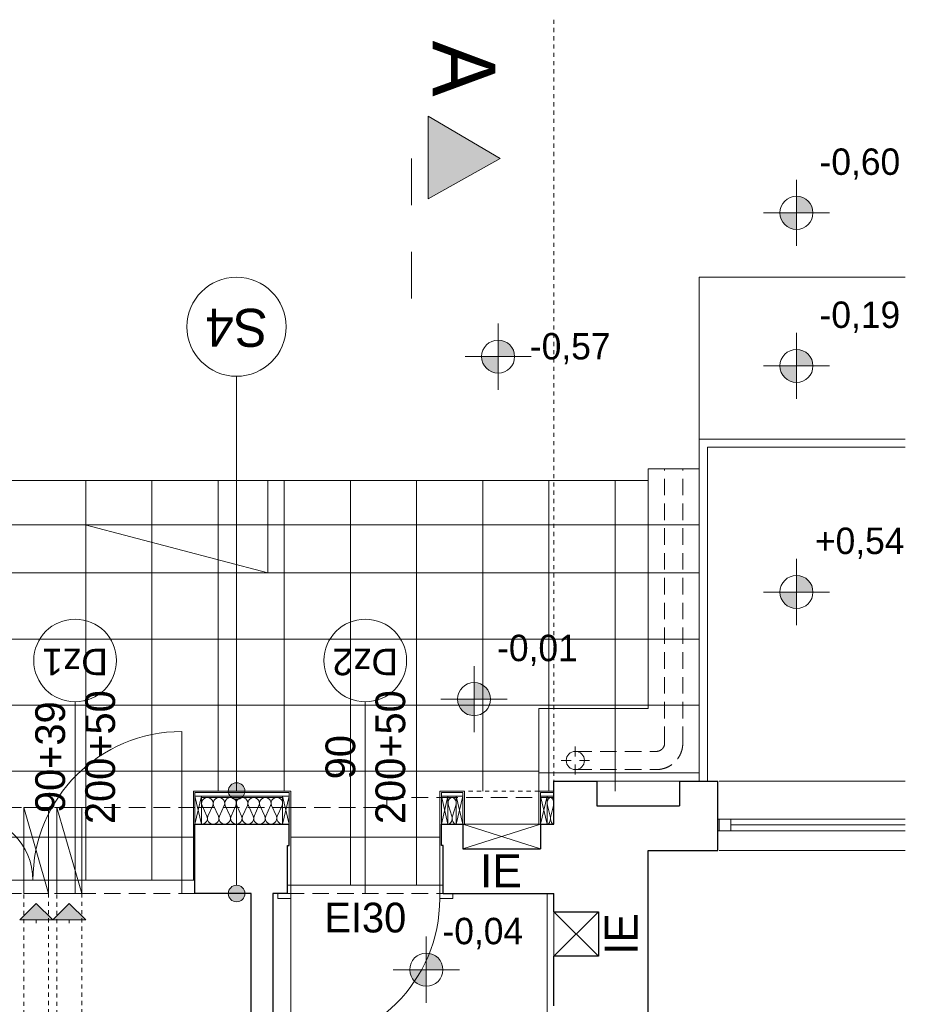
# Model space of a CAD drawing. Extents: x -438200 to -357500, y 15000 to 163871.
# Tile 95 of 148: x -369022 to -363666, y 36002 to 41960. Entities that reach past the tile are written whole.
import ezdxf

# ---------------------------------------------------------------- set-up
doc = ezdxf.new("R2010")
doc.units = 0
doc.header["$MEASUREMENT"] = 0
for name, pattern in [('Dashed', [564.444447, 282.222223, -282.222223]), ('Hidden Line', [50, 25, -25]), ('Krawędzie ukryte', [150, 100, -50])]:
    doc.linetypes.add(name, pattern=pattern)
for name, color, linetype in [('#podkład', 252, 'Continuous'), ('Arch ocieplenie', 252, 'Continuous'), ('Arch opisy', 252, 'Continuous'), ('INWENT RZĘDNE', 252, 'Continuous'), ('Istniejące kominy', 252, 'Continuous')]:
    doc.layers.add(name, color=color, linetype=linetype)
for name, color, linetype, lineweight in [('Arch drzwi_Nr_Pióra__10', 252, 'Continuous', 18), ('Arch ocieplenie_Nr_Pióra__44', 252, 'Continuous', 13), ('Arch opisy okien_Nr_Pióra__9', 252, 'Continuous', 13), ('Arch opisy_Nr_Pióra__1', 252, 'Continuous', 25), ('Arch opisy_Nr_Pióra__21', 252, 'Continuous', 9), ('Arch opisy_Nr_Pióra__9', 252, 'Continuous', 13), ('Arch wykończenie_Nr_Pióra__81', 252, 'Continuous', 9), ('Arch wykończenie_Nr_Pióra__9', 252, 'Continuous', 13), ('Arch wymiary_Nr_Pióra__21', 252, 'Continuous', 9), ('INSTALACJA IE_Nr_Pióra__88', 252, 'Continuous', 20), ('INWENT DACH_Nr_Pióra__21', 252, 'Continuous', 9), ('INWENT OPISY_Nr_Pióra__21', 252, 'Continuous', 9), ('INWENT OPISY_Nr_Pióra__41', 252, 'Continuous', 15), ('INWENT OPISY_Nr_Pióra__88', 252, 'Continuous', 20), ('INWENT OPISY_Nr_Pióra__9', 252, 'Continuous', 13), ('INWENT RZĘDNE_Nr_Pióra__21', 252, 'Continuous', 9), ('INWENT. OKNA_Nr_Pióra__5', 252, 'Continuous', 13), ('INWENT.ŚCIANY_Nr_Pióra__1', 252, 'Continuous', 25), ('INWENT.ŚCIANY_Nr_Pióra__2', 252, 'Continuous', 13), ('INWENT.ŚCIANY_Nr_Pióra__21', 252, 'Continuous', 9), ('Istniejące kominy_Nr_Pióra__21', 252, 'Continuous', 9), ('Istniejące schody_Nr_Pióra__21', 252, 'Continuous', 9), ('Istniejące schody_Nr_Pióra__5', 252, 'Continuous', 13)]:
    doc.layers.add(name, color=color, linetype=linetype, lineweight=lineweight)
doc.styles.add('GENERATED_STYLE_10', font='arial.ttf')
doc.styles.add('GENERATED_STYLE_2', font='txt')
doc.styles.add('GENERATED_STYLE_5', font='txt')
doc.styles.add('GENERATED_STYLE_6', font='txt')

# ---------------------------------------------------------------- blocks, each defined once
blk = doc.blocks.new('Izolacja cieplna 14_31', base_point=(-417394.9, 37092.6))
at = {"layer": 'Arch ocieplenie_Nr_Pióra__44', "linetype": 'Continuous'}
for p, q in [((-417392, 37204.9), (-417362.9, 37140.3)), ((-417357, 37140.3), (-417327.9, 37204.9)), ((-417322, 37204.9), (-417292.9, 37140.3)), ((-417287, 37140.3), (-417257.9, 37204.9)), ((-417252, 37204.9), (-417222.9, 37140.3)), ((-417217, 37140.3), (-417187.9, 37204.9)), ((-417182, 37204.9), (-417152.9, 37140.3)), ((-417147, 37140.3), (-417117.9, 37204.9)), ((-417112, 37204.9), (-417082.9, 37140.3)), ((-417077, 37140.3), (-417047.9, 37204.9)), ((-417042, 37204.9), (-417012.9, 37140.3)), ((-417007, 37140.3), (-416977.9, 37204.9)), ((-416972, 37204.9), (-416942.9, 37140.3)), ((-416937, 37140.3), (-416907.9, 37204.9))]:
    blk.add_line(p, q, dxfattribs=at)
for centre, start_param, end_param in [((-417359.9, 37218.6), 5.870392, 9.837571), ((-417289.9, 37218.6), 5.870392, 9.837571), ((-417219.9, 37218.6), 5.870392, 9.837571), ((-417149.9, 37218.6), 5.870392, 9.837571), ((-417079.9, 37218.6), 5.870392, 9.837571), ((-417009.9, 37218.6), 5.870392, 9.837571), ((-416939.9, 37218.6), 5.870392, 9.837571), ((-417394.9, 37126.6), 4.712389, 6.695979), ((-417324.9, 37126.6), 2.7288, 6.695979), ((-417254.9, 37126.6), 2.7288, 6.695979), ((-417184.9, 37126.6), 2.7288, 6.695979), ((-417114.9, 37126.6), 2.7288, 6.695979), ((-417044.9, 37126.6), 2.7288, 6.695979), ((-416974.9, 37126.6), 2.7288, 6.695979), ((-416904.9, 37126.6), 2.7288, 4.712389)]:
    blk.add_ellipse(centre, major_axis=(35, 0), ratio=0.97225, start_param=start_param, end_param=end_param, dxfattribs=at)
blk = doc.blocks.new('Izolacja cieplna 14_32', base_point=(-415904.9, 37092.6))
at = {"layer": 'Arch ocieplenie_Nr_Pióra__44', "linetype": 'Continuous'}
for p, q in [((-415902.8, 37204.9), (-415882, 37140.3)), ((-415877.8, 37140.3), (-415857, 37204.9))]:
    blk.add_line(p, q, dxfattribs=at)
for centre, start_param, end_param in [((-415879.9, 37218.6), 4.299595, 8.266775), ((-415904.9, 37126.6), 3.141593, 5.125182), ((-415854.9, 37126.6), 1.158004, 3.141593)]:
    blk.add_ellipse(centre, major_axis=(0, 34), ratio=0.734674, start_param=start_param, end_param=end_param, dxfattribs=at)
blk = doc.blocks.new('Izolacja cieplna 14_33', base_point=(-415304.9, 37092.6))
at = {"layer": 'Arch ocieplenie_Nr_Pióra__44', "linetype": 'Continuous'}
for p, q in [((-415303.3, 37204.9), (-415286.6, 37140.3)), ((-415283.3, 37140.3), (-415266.6, 37204.9))]:
    blk.add_line(p, q, dxfattribs=at)
for centre, start_param, end_param in [((-415284.9, 37218.6), 4.299595, 8.266775), ((-415304.9, 37126.6), 3.141593, 5.125182), ((-415264.9, 37126.6), 1.158004, 3.141593)]:
    blk.add_ellipse(centre, major_axis=(0, 34), ratio=0.587743, start_param=start_param, end_param=end_param, dxfattribs=at)
blk = doc.blocks.new('Linia_5', base_point=(-418394.9, 36612.6))
at = {"layer": 'Istniejące kominy_Nr_Pióra__21', "linetype": 'Continuous'}
blk.add_hatch(color=256, dxfattribs=at).paths.add_polyline_path([(-418394.9, 36612.6), (-418294.9, 36512.6), (-418494.9, 36512.6)], flags=0)
for p, q in [((-418394.9, 36612.6), (-418494.9, 36512.6)), ((-418394.9, 36612.6), (-418294.9, 36512.6)), ((-418294.9, 36512.6), (-418494.9, 36512.6)), ((-418394.9, 36512.6), (-418394.9, 36492.6))]:
    blk.add_line(p, q, dxfattribs=at)
blk = doc.blocks.new('Linia_7', base_point=(-418194.9, 36612.6))
at = {"layer": 'Istniejące kominy_Nr_Pióra__21', "linetype": 'Continuous'}
blk.add_hatch(color=256, dxfattribs=at).paths.add_polyline_path([(-418194.9, 36612.6), (-418094.9, 36512.6), (-418294.9, 36512.6)], flags=0)
for p, q in [((-418194.9, 36612.6), (-418294.9, 36512.6)), ((-418194.9, 36612.6), (-418094.9, 36512.6)), ((-418094.9, 36512.6), (-418294.9, 36512.6)), ((-418194.9, 36512.6), (-418194.9, 36492.6))]:
    blk.add_line(p, q, dxfattribs=at)
blk = doc.blocks.new('Koty wysokościowe_1', base_point=(-416035.9, 36211.7))
at = {"layer": 'INWENT RZĘDNE_Nr_Pióra__21', "linetype": 'Continuous'}
for points in [[(-416035.9, 36211.7), (-415935.9, 36211.7), (-415943.5, 36249.9), (-415965.2, 36282.4), (-415997.7, 36304.1), (-416035.9, 36311.7)], [(-416035.9, 36211.7), (-416135.9, 36211.7), (-416128.3, 36173.4), (-416106.6, 36141), (-416074.2, 36119.3), (-416035.9, 36111.7)]]:
    blk.add_hatch(color=256, dxfattribs=at).paths.add_polyline_path(points, flags=0)
for p, q in [((-416035.9, 36011.7), (-416035.9, 36411.7)), ((-416235.9, 36211.7), (-415835.9, 36211.7))]:
    blk.add_line(p, q, dxfattribs=at)
blk.add_circle((-416035.9, 36211.7), 100, dxfattribs=at)
at = {"layer": 'INWENT RZĘDNE_Nr_Pióra__21', "insert": (-415938.3, 36335.8), "char_height": 160, "attachment_point": 7, "style": 'GENERATED_STYLE_2'}
blk.add_mtext('{-0,04}', dxfattribs=at)
blk = doc.blocks.new('Koty wysokościowe_3', base_point=(-415747.3, 37848.8))
at = {"layer": 'INWENT RZĘDNE_Nr_Pióra__21', "linetype": 'Continuous'}
for points in [[(-415747.3, 37848.8), (-415647.3, 37848.8), (-415654.9, 37887.1), (-415676.6, 37919.5), (-415709, 37941.2), (-415747.3, 37948.8)], [(-415747.3, 37848.8), (-415847.3, 37848.8), (-415839.7, 37810.6), (-415818, 37778.1), (-415785.6, 37756.4), (-415747.3, 37748.8)]]:
    blk.add_hatch(color=256, dxfattribs=at).paths.add_polyline_path(points, flags=0)
for p, q in [((-415747.3, 37648.8), (-415747.3, 38048.8)), ((-415947.3, 37848.8), (-415547.3, 37848.8))]:
    blk.add_line(p, q, dxfattribs=at)
blk.add_circle((-415747.3, 37848.8), 100, dxfattribs=at)
at = {"layer": 'INWENT RZĘDNE_Nr_Pióra__21', "insert": (-415607.7, 38048.8), "char_height": 160, "attachment_point": 7, "style": 'GENERATED_STYLE_2'}
blk.add_mtext('{-0,01}', dxfattribs=at)
blk = doc.blocks.new('Koty wysokościowe_4', base_point=(-415601.7, 39921.5))
at = {"layer": 'INWENT RZĘDNE_Nr_Pióra__21', "linetype": 'Continuous'}
for points in [[(-415601.7, 39921.5), (-415501.7, 39921.5), (-415509.4, 39959.8), (-415531, 39992.3), (-415563.5, 40013.9), (-415601.7, 40021.5)], [(-415601.7, 39921.5), (-415701.7, 39921.5), (-415694.1, 39883.3), (-415672.5, 39850.8), (-415640, 39829.2), (-415601.7, 39821.5)]]:
    blk.add_hatch(color=256, dxfattribs=at).paths.add_polyline_path(points, flags=0)
for p, q in [((-415601.7, 39721.5), (-415601.7, 40121.5)), ((-415801.7, 39921.5), (-415401.7, 39921.5))]:
    blk.add_line(p, q, dxfattribs=at)
blk.add_circle((-415601.7, 39921.5), 100, dxfattribs=at)
at = {"layer": 'INWENT RZĘDNE_Nr_Pióra__21', "insert": (-415409.6, 39874.6), "char_height": 160, "attachment_point": 7, "style": 'GENERATED_STYLE_2'}
blk.add_mtext('{-0,57}', dxfattribs=at)
blk = doc.blocks.new('Koty wysokościowe_11', base_point=(-413797.6, 38497))
at = {"layer": 'INWENT RZĘDNE_Nr_Pióra__21', "linetype": 'Continuous'}
for points in [[(-413797.6, 38497), (-413697.6, 38497), (-413705.2, 38535.2), (-413726.9, 38567.7), (-413759.3, 38589.4), (-413797.6, 38597)], [(-413797.6, 38497), (-413897.6, 38497), (-413890, 38458.7), (-413868.3, 38426.3), (-413835.8, 38404.6), (-413797.6, 38397)]]:
    blk.add_hatch(color=256, dxfattribs=at).paths.add_polyline_path(points, flags=0)
for p, q in [((-413797.6, 38297), (-413797.6, 38697)), ((-413997.6, 38497), (-413597.6, 38497))]:
    blk.add_line(p, q, dxfattribs=at)
blk.add_circle((-413797.6, 38497), 100, dxfattribs=at)
at = {"layer": 'INWENT RZĘDNE_Nr_Pióra__21', "insert": (-413685.8, 38697), "char_height": 160, "attachment_point": 7, "style": 'GENERATED_STYLE_2'}
blk.add_mtext('{+0,54}', dxfattribs=at)
blk = doc.blocks.new('Koty wysokościowe_12', base_point=(-413797.6, 39865.3))
at = {"layer": 'INWENT RZĘDNE_Nr_Pióra__21', "linetype": 'Continuous'}
for points in [[(-413797.6, 39865.3), (-413697.6, 39865.3), (-413705.2, 39903.5), (-413726.9, 39936), (-413759.3, 39957.6), (-413797.6, 39965.3)], [(-413797.6, 39865.3), (-413897.6, 39865.3), (-413890, 39827), (-413868.3, 39794.5), (-413835.8, 39772.9), (-413797.6, 39765.3)]]:
    blk.add_hatch(color=256, dxfattribs=at).paths.add_polyline_path(points, flags=0)
for p, q in [((-413797.6, 39665.3), (-413797.6, 40065.3)), ((-413997.6, 39865.3), (-413597.6, 39865.3))]:
    blk.add_line(p, q, dxfattribs=at)
blk.add_circle((-413797.6, 39865.3), 100, dxfattribs=at)
at = {"layer": 'INWENT RZĘDNE_Nr_Pióra__21', "insert": (-413657.9, 40065.3), "char_height": 160, "attachment_point": 7, "style": 'GENERATED_STYLE_2'}
blk.add_mtext('{-0,19}', dxfattribs=at)
blk = doc.blocks.new('Koty wysokościowe_13', base_point=(-413797.6, 40791.5))
at = {"layer": 'INWENT RZĘDNE_Nr_Pióra__21', "linetype": 'Continuous'}
for points in [[(-413797.6, 40791.5), (-413697.6, 40791.5), (-413705.2, 40829.8), (-413726.9, 40862.2), (-413759.3, 40883.9), (-413797.6, 40891.5)], [(-413797.6, 40791.5), (-413897.6, 40791.5), (-413890, 40753.2), (-413868.3, 40720.8), (-413835.8, 40699.1), (-413797.6, 40691.5)]]:
    blk.add_hatch(color=256, dxfattribs=at).paths.add_polyline_path(points, flags=0)
for p, q in [((-413797.6, 40591.5), (-413797.6, 40991.5)), ((-413997.6, 40791.5), (-413597.6, 40791.5))]:
    blk.add_line(p, q, dxfattribs=at)
blk.add_circle((-413797.6, 40791.5), 100, dxfattribs=at)
at = {"layer": 'INWENT RZĘDNE_Nr_Pióra__21', "insert": (-413657.9, 40991.5), "char_height": 160, "attachment_point": 7, "style": 'GENERATED_STYLE_2'}
blk.add_mtext('{-0,60}', dxfattribs=at)
blk = doc.blocks.new('Linia_58', base_point=(-417183.4, 36672.6))
at = {"layer": 'Arch opisy_Nr_Pióra__21', "linetype": 'Continuous'}
for points in [[(-417133.4, 37292.6), (-417137.2, 37311.7), (-417148, 37328), (-417164.2, 37338.8), (-417183.4, 37342.6), (-417202.5, 37338.8), (-417218.7, 37328), (-417229.6, 37311.7), (-417233.4, 37292.6), (-417229.6, 37273.5), (-417218.7, 37257.3), (-417202.5, 37246.4), (-417183.4, 37242.6), (-417164.2, 37246.4), (-417148, 37257.3), (-417137.2, 37273.5)], [(-417133.4, 36672.6), (-417137.2, 36691.7), (-417148, 36708), (-417164.2, 36718.8), (-417183.4, 36722.6), (-417202.5, 36718.8), (-417218.7, 36708), (-417229.6, 36691.7), (-417233.4, 36672.6), (-417229.6, 36653.5), (-417218.7, 36637.3), (-417202.5, 36626.4), (-417183.4, 36622.6), (-417164.2, 36626.4), (-417148, 36637.3), (-417137.2, 36653.5)]]:
    blk.add_hatch(color=256, dxfattribs=at).paths.add_polyline_path(points, flags=0)
blk.add_line((-417183.4, 36722.6), (-417183.4, 37242.6), dxfattribs=at)
for centre in [(-417183.4, 37292.6), (-417183.4, 36672.6)]:
    blk.add_circle(centre, 50, dxfattribs=at)
blk = doc.blocks.new('Linia_59', base_point=(-417183.4, 37292.6))
at = {"layer": 'Arch opisy_Nr_Pióra__21', "linetype": 'Continuous'}
blk.add_line((-417183.4, 37292.6), (-417183.4, 39802.4), dxfattribs=at)
blk.add_circle((-417183.4, 40102.4), 300, dxfattribs=at)
blk = doc.blocks.new('parter')
at = {"layer": 'INWENT OPISY_Nr_Pióra__21', "linetype": 'Continuous'}
blk.add_hatch(color=252, dxfattribs=at).paths.add_polyline_path([(-415588.7, 41120.1), (-416024.9, 40875.8), (-416024.9, 41375.8)], flags=0)
at = {"layer": 'Arch drzwi_Nr_Pióra__10', "color": 252, "linetype": 'Continuous'}
for p, q in [((-417514.9, 36752.6), (-417514.9, 37652.6)), ((-417434.9, 36752.6), (-417514.9, 36752.6)), ((-417514.9, 36752.6), (-417514.9, 36672.6)), ((-416854.9, 36722.6), (-416874.9, 36722.6)), ((-416854.9, 36642.6), (-416854.9, 36722.6)), ((-415954.9, 36722.6), (-415954.9, 36642.6)), ((-415934.9, 36722.6), (-415954.9, 36722.6)), ((-417434.9, 36672.6), (-417514.9, 36672.6)), ((-416934.9, 36642.6), (-416934.9, 36672.6)), ((-415874.9, 36672.6), (-415874.9, 36642.6)), ((-416934.9, 36642.6), (-416854.9, 36642.6)), ((-416854.9, 36642.6), (-416854.9, 35742.6)), ((-415954.9, 36642.6), (-415874.9, 36642.6))]:
    blk.add_line(p, q, dxfattribs=at)
for centre, radius, start, end in [((-417514.9, 36752.6), 900, 90, 180), ((-418804.9, 36752.6), 390, 0, 90), ((-416854.9, 36642.6), 900, 270, 0)]:
    blk.add_arc(centre, radius, start, end, dxfattribs=at)
at = {"layer": 'Arch opisy_Nr_Pióra__9', "color": 252, "linetype": 'Continuous'}
for p, q in [((-418159.9, 37832.6), (-418159.9, 36672.6)), ((-416404.9, 37832.6), (-416404.9, 36672.6))]:
    blk.add_line(p, q, dxfattribs=at)
for centre in [(-418159.9, 38082.6), (-416404.9, 38082.6)]:
    blk.add_circle(centre, 250, dxfattribs=at)
at = {"layer": 'Arch wykończenie_Nr_Pióra__81', "color": 252, "linetype": 'Continuous'}
for p, q in [((-418094.9, 39172.6), (-418094.9, 36752.6)), ((-417694.9, 39172.6), (-417694.9, 36752.6)), ((-417294.9, 39172.6), (-417294.9, 37292.6)), ((-416894.9, 39172.6), (-416894.9, 37292.6)), ((-416494.9, 39172.6), (-416494.9, 36722.6)), ((-416094.9, 39172.6), (-416094.9, 36722.6)), ((-415694.9, 39172.6), (-415694.9, 37292.6)), ((-415294.9, 39172.6), (-415294.9, 37292.6)), ((-414894.9, 39172.6), (-414894.9, 37292.6)), ((-414384.9, 38902.6), (-414694.9, 38902.6)), ((-414384.9, 38212.6), (-419874.9, 38212.6)), ((-414384.9, 37812.6), (-419874.9, 37812.6)), ((-415354.9, 37412.6), (-419874.9, 37412.6)), ((-417444.9, 37012.6), (-418874.9, 37012.6)), ((-415954.9, 37012.6), (-416854.9, 37012.6)), ((-418804.9, 36752.6), (-417514.9, 36752.6)), ((-416854.9, 36722.6), (-415954.9, 36722.6))]:
    blk.add_line(p, q, dxfattribs=at)
at = {"layer": 'Arch wykończenie_Nr_Pióra__9', "color": 252, "linetype": 'Continuous'}
for p, q in [((-417444.9, 37292.6), (-417444.9, 36752.6)), ((-416854.9, 37292.6), (-417444.9, 37292.6)), ((-416864.9, 37284.6), (-417434.9, 37284.6)), ((-417434.9, 37284.6), (-417434.9, 37092.6)), ((-416864.9, 37262.6), (-417434.9, 37262.6)), ((-417434.9, 37092.6), (-417434.9, 37262.6)), ((-417434.9, 37262.6), (-417394.9, 37262.6)), ((-417434.9, 37092.6), (-417394.9, 37262.6)), ((-417394.9, 37092.6), (-417434.9, 37262.6)), ((-417394.9, 37262.6), (-417394.9, 37092.6)), ((-416904.9, 37252.6), (-417394.9, 37252.6)), ((-416904.9, 37092.6), (-416904.9, 37262.6)), ((-416904.9, 37262.6), (-416864.9, 37262.6)), ((-416904.9, 37092.6), (-416864.9, 37262.6)), ((-416864.9, 37092.6), (-416904.9, 37262.6)), ((-416864.9, 37284.6), (-416864.9, 37092.6)), ((-416864.9, 37262.6), (-416864.9, 37092.6)), ((-416854.9, 37292.6), (-416854.9, 36722.6)), ((-415954.9, 37292.6), (-415954.9, 36722.6)), ((-415804.9, 37292.6), (-415954.9, 37292.6)), ((-415944.9, 37284.6), (-415944.9, 37092.6)), ((-415814.9, 37284.6), (-415944.9, 37284.6)), ((-415814.9, 37262.6), (-415944.9, 37262.6)), ((-415944.9, 37092.6), (-415944.9, 37262.6)), ((-415944.9, 37262.6), (-415904.9, 37262.6)), ((-415944.9, 37092.6), (-415904.9, 37262.6)), ((-415904.9, 37092.6), (-415944.9, 37262.6)), ((-415904.9, 37262.6), (-415904.9, 37092.6)), ((-415854.9, 37252.6), (-415904.9, 37252.6)), ((-415854.9, 37092.6), (-415854.9, 37262.6)), ((-415854.9, 37262.6), (-415814.9, 37262.6)), ((-415854.9, 37092.6), (-415814.9, 37262.6)), ((-415814.9, 37092.6), (-415854.9, 37262.6)), ((-415814.9, 37262.6), (-415814.9, 37284.6)), ((-415814.9, 37262.6), (-415814.9, 37092.6)), ((-415804.9, 37092.6), (-415804.9, 37292.6)), ((-415264.9, 37292.6), (-415354.9, 37292.6)), ((-415354.9, 37292.6), (-415354.9, 37092.6)), ((-415264.9, 37284.6), (-415344.9, 37284.6)), ((-415344.9, 37284.6), (-415344.9, 37262.6)), ((-415264.9, 37262.6), (-415344.9, 37262.6)), ((-415344.9, 37092.6), (-415344.9, 37262.6)), ((-415344.9, 37262.6), (-415304.9, 37262.6)), ((-415344.9, 37092.6), (-415304.9, 37262.6)), ((-415304.9, 37092.6), (-415344.9, 37262.6)), ((-415304.9, 37262.6), (-415304.9, 37092.6)), ((-415264.9, 37252.6), (-415304.9, 37252.6)), ((-417394.9, 37092.6), (-417434.9, 37092.6)), ((-416864.9, 37092.6), (-416904.9, 37092.6)), ((-415904.9, 37092.6), (-415944.9, 37092.6)), ((-415814.9, 37092.6), (-415854.9, 37092.6)), ((-415304.9, 37092.6), (-415344.9, 37092.6))]:
    blk.add_line(p, q, dxfattribs=at)
at = {"layer": 'Arch wykończenie_Nr_Pióra__9', "color": 252, "linetype": 'Hidden Line'}
blk.add_line((-415354.9, 37292.6), (-415804.9, 37292.6), dxfattribs=at)
at = {"layer": 'Arch wymiary_Nr_Pióra__21', "color": 252, "linetype": 'Hidden Line'}
blk.add_line((-415264.9, 41960.4), (-415264.9, 37352.6), dxfattribs=at)
at = {"layer": 'INSTALACJA IE_Nr_Pióra__88', "color": 252, "linetype": 'Continuous'}
for p, q in [((-415814.9, 37092.6), (-415814.9, 36942.6)), ((-415344.9, 37092.6), (-415814.9, 37092.6)), ((-415344.9, 36942.6), (-415814.9, 37092.6)), ((-415814.9, 36942.6), (-415344.9, 37092.6)), ((-415344.9, 36942.6), (-415344.9, 37092.6)), ((-415814.9, 36942.6), (-415344.9, 36942.6)), ((-415264.9, 36292.6), (-415264.9, 36562.6)), ((-415264.9, 36562.6), (-414994.9, 36562.6)), ((-414994.9, 36562.6), (-415264.9, 36292.6)), ((-415264.9, 36562.6), (-414994.9, 36292.6)), ((-414994.9, 36562.6), (-414994.9, 36292.6)), ((-414994.9, 36292.6), (-415264.9, 36292.6))]:
    blk.add_line(p, q, dxfattribs=at)
at = {"layer": 'INWENT DACH_Nr_Pióra__21', "color": 252, "linetype": 'Krawędzie ukryte'}
for p, q in [((-414594.9, 37582.6), (-414594.9, 39242.6)), ((-414484.9, 37582.6), (-414484.9, 39242.6)), ((-415134.9, 37532.6), (-414644.9, 37532.6)), ((-415134.9, 37422.6), (-414644.9, 37422.6))]:
    blk.add_line(p, q, dxfattribs=at)
at = {"layer": 'INWENT DACH_Nr_Pióra__21', "color": 252, "linetype": 'Continuous'}
for p, q in [((-415134.9, 37502.6), (-415134.9, 37562.6)), ((-415159.9, 37477.6), (-415219.9, 37477.6)), ((-415109.9, 37477.6), (-415049.9, 37477.6)), ((-415134.9, 37452.6), (-415134.9, 37392.6))]:
    blk.add_line(p, q, dxfattribs=at)
blk.add_circle((-415134.9, 37477.6), 55, dxfattribs=at)
at = {"layer": 'INWENT DACH_Nr_Pióra__21', "color": 252, "linetype": 'Krawędzie ukryte'}
for radius in [50, 160]:
    blk.add_arc((-414644.9, 37582.6), radius, 270, 0, dxfattribs=at)
at = {"layer": 'INWENT OPISY_Nr_Pióra__41', "color": 252, "linetype": 'Continuous'}
for p, q in [((-416024.9, 40875.8), (-416024.9, 41375.8)), ((-415588.7, 41120.1), (-416024.9, 41375.8)), ((-416024.9, 40875.8), (-415588.7, 41120.1))]:
    blk.add_line(p, q, dxfattribs=at)
at = {"layer": 'INWENT OPISY_Nr_Pióra__41', "color": 252, "linetype": 'Dashed'}
blk.add_line((-416124.9, 41120.1), (-416124.9, 40020.1), dxfattribs=at)
at = {"layer": 'INWENT. OKNA_Nr_Pióra__5', "color": 252, "linetype": 'Continuous'}
for p, q in [((-414273.9, 37122.6), (-413139.4, 37122.6)), ((-414264.9, 37122.6), (-414264.9, 37052.6)), ((-414194.9, 37122.6), (-414194.9, 37052.6)), ((-414194.9, 37087.6), (-413139.4, 37087.6)), ((-414273.9, 37052.6), (-413139.4, 37052.6))]:
    blk.add_line(p, q, dxfattribs=at)
at = {"layer": 'INWENT.ŚCIANY_Nr_Pióra__1', "color": 252, "linetype": 'Continuous'}
for p, q in [((-415264.9, 37092.6), (-415264.9, 37352.6)), ((-415264.9, 37352.6), (-415004.9, 37352.6)), ((-415004.9, 37352.6), (-415004.9, 37202.6)), ((-414504.9, 37352.6), (-414504.9, 37202.6)), ((-414504.9, 37352.6), (-414273.9, 37352.6)), ((-414273.9, 36932.6), (-414273.9, 37352.6)), ((-415004.9, 37202.6), (-414504.9, 37202.6)), ((-417434.9, 36672.6), (-417434.9, 37092.6)), ((-417434.9, 37092.6), (-416864.9, 37092.6)), ((-416864.9, 36962.6), (-416864.9, 37092.6)), ((-415944.9, 36962.6), (-415944.9, 37092.6)), ((-415944.9, 37092.6), (-415814.9, 37092.6)), ((-415814.9, 37092.6), (-415814.9, 36942.6)), ((-415344.9, 37092.6), (-415344.9, 36942.6)), ((-415344.9, 37092.6), (-415264.9, 37092.6)), ((-416874.9, 36672.6), (-416874.9, 36962.6)), ((-416874.9, 36962.6), (-416864.9, 36962.6)), ((-415934.9, 36962.6), (-415944.9, 36962.6)), ((-415934.9, 36672.6), (-415934.9, 36962.6)), ((-415814.9, 36942.6), (-415344.9, 36942.6)), ((-414694.9, 23142.6), (-414694.9, 36932.6)), ((-414694.9, 36932.6), (-414273.9, 36932.6)), ((-417094.9, 36672.6), (-417434.9, 36672.6)), ((-417094.9, 34792.6), (-417094.9, 36672.6)), ((-416874.9, 36672.6), (-416964.9, 36672.6)), ((-416964.9, 36672.6), (-416964.9, 34802.6)), ((-415934.9, 36672.6), (-415264.9, 36672.6)), ((-415264.9, 36562.6), (-415264.9, 36672.6)), ((-415264.9, 36562.6), (-414994.9, 36562.6)), ((-414994.9, 36562.6), (-414994.9, 36292.6)), ((-414994.9, 36292.6), (-415264.9, 36292.6)), ((-415264.9, 35992.6), (-415264.9, 36292.6))]:
    blk.add_line(p, q, dxfattribs=at)
at = {"layer": 'INWENT.ŚCIANY_Nr_Pióra__2', "color": 252, "linetype": 'Krawędzie ukryte'}
for p, q in [((-416274.9, 37252.6), (-416274.9, 37192.6)), ((-416274.9, 37252.6), (-415944.9, 37252.6)), ((-415944.9, 37252.6), (-415944.9, 37092.6)), ((-415944.9, 37252.6), (-415264.9, 37252.6)), ((-416864.9, 37192.6), (-417434.9, 37192.6)), ((-417434.9, 37092.6), (-417434.9, 37192.6)), ((-416864.9, 37092.6), (-416864.9, 37192.6)), ((-416864.9, 37192.6), (-416274.9, 37192.6))]:
    blk.add_line(p, q, dxfattribs=at)
at = {"layer": 'INWENT.ŚCIANY_Nr_Pióra__21', "color": 252, "linetype": 'Continuous'}
for p, q in [((-415004.9, 37352.6), (-414504.9, 37352.6)), ((-414264.9, 37352.6), (-413139.4, 37352.6)), ((-415814.9, 37092.6), (-415814.9, 37252.6)), ((-415344.9, 37092.6), (-415344.9, 37252.6)), ((-415814.9, 37092.6), (-415344.9, 37092.6)), ((-415814.9, 36942.6), (-415814.9, 37092.6)), ((-414264.9, 36932.6), (-413139.4, 36932.6)), ((-415304.9, 36672.6), (-415304.9, 34087.6)), ((-415264.9, 36292.6), (-415264.9, 36562.6))]:
    blk.add_line(p, q, dxfattribs=at)
at = {"layer": 'INWENT.ŚCIANY_Nr_Pióra__21', "color": 252, "linetype": 'Krawędzie ukryte'}
for p, q in [((-418884.9, 37192.6), (-417434.9, 37192.6)), ((-418884.9, 36672.6), (-417434.9, 36672.6)), ((-416874.9, 36672.6), (-415934.9, 36672.6))]:
    blk.add_line(p, q, dxfattribs=at)
at = {"layer": 'Istniejące kominy_Nr_Pióra__21', "color": 252, "linetype": 'Continuous'}
for p, q in [((-418469.9, 37192.6), (-418319.9, 37192.6)), ((-418469.9, 36672.6), (-418469.9, 37192.6)), ((-418469.9, 37192.6), (-418319.9, 36672.6)), ((-418319.9, 37192.6), (-418319.9, 36672.6)), ((-418269.9, 37192.6), (-418119.9, 37192.6)), ((-418269.9, 36672.6), (-418269.9, 37192.6)), ((-418269.9, 37192.6), (-418119.9, 36672.6)), ((-418119.9, 37192.6), (-418119.9, 36672.6)), ((-418319.9, 36672.6), (-418469.9, 36672.6)), ((-418119.9, 36672.6), (-418269.9, 36672.6))]:
    blk.add_line(p, q, dxfattribs=at)
at = {"layer": 'Istniejące kominy_Nr_Pióra__21', "color": 252, "linetype": 'Hidden Line'}
for p, q in [((-418469.9, 34792.6), (-418469.9, 36672.6)), ((-418319.9, 36672.6), (-418319.9, 34792.6)), ((-418269.9, 34792.6), (-418269.9, 36672.6)), ((-418119.9, 36672.6), (-418119.9, 34792.6))]:
    blk.add_line(p, q, dxfattribs=at)
at = {"layer": 'Istniejące schody_Nr_Pióra__21', "color": 252, "linetype": 'Continuous'}
for p, q in [((-414334.9, 37352.6), (-414334.9, 39372.6)), ((-414334.9, 39372.6), (-413139.4, 39372.6))]:
    blk.add_line(p, q, dxfattribs=at)
at = {"layer": 'Istniejące schody_Nr_Pióra__5', "color": 252, "linetype": 'Continuous'}
for p, q in [((-414384.9, 39422.6), (-414384.9, 40402.6)), ((-414384.9, 40402.6), (-413139.4, 40402.6)), ((-414384.9, 39242.6), (-414384.9, 39422.6)), ((-414384.9, 39422.6), (-413139.4, 39422.6)), ((-414694.9, 37792.6), (-414694.9, 39242.6)), ((-414694.9, 39242.6), (-414384.9, 39242.6)), ((-414384.9, 37352.6), (-414384.9, 39242.6)), ((-414694.9, 39172.6), (-419874.9, 39172.6)), ((-416994.9, 39172.6), (-416994.9, 38612.6)), ((-414694.9, 38902.6), (-419584.9, 38902.6)), ((-416994.9, 38612.6), (-418099.9, 38902.6)), ((-414694.9, 38612.6), (-419294.9, 38612.6)), ((-414694.9, 38612.6), (-414384.9, 38612.6)), ((-415354.9, 37402.6), (-415354.9, 37792.6)), ((-415354.9, 37792.6), (-414694.9, 37792.6)), ((-415354.9, 37252.6), (-415354.9, 37402.6)), ((-415354.9, 37402.6), (-414384.9, 37402.6))]:
    blk.add_line(p, q, dxfattribs=at)
at = {"layer": 'Arch ocieplenie', "color": 252, "linetype": 'Continuous', "lineweight": 13}
for name, p in [('Izolacja cieplna 14_31', (-417394.9, 37092.6)), ('Izolacja cieplna 14_32', (-415904.9, 37092.6)), ('Izolacja cieplna 14_33', (-415304.9, 37092.6))]:
    blk.add_blockref(name, p, dxfattribs=at)
at = {"layer": 'Arch opisy', "color": 252, "linetype": 'Continuous'}
for name, p in [('Linia_59', (-417183.4, 37292.6)), ('Linia_58', (-417183.4, 36672.6))]:
    blk.add_blockref(name, p, dxfattribs=at)
at = {"layer": 'INWENT RZĘDNE', "color": 252}
for name, p in [('Koty wysokościowe_13', (-413797.6, 40791.5)), ('Koty wysokościowe_12', (-413797.6, 39865.3)), ('Koty wysokościowe_4', (-415601.7, 39921.5)), ('Koty wysokościowe_11', (-413797.6, 38497)), ('Koty wysokościowe_3', (-415747.3, 37848.8)), ('Koty wysokościowe_1', (-416035.9, 36211.7))]:
    blk.add_blockref(name, p, dxfattribs=at)
at = {"layer": 'Istniejące kominy', "color": 252, "linetype": 'Continuous'}
for name, p in [('Linia_5', (-418394.9, 36612.6)), ('Linia_7', (-418194.9, 36612.6))]:
    blk.add_blockref(name, p, dxfattribs=at)
at = {"layer": 'Arch opisy okien_Nr_Pióra__9', "color": 252, "linetype": 'Continuous', "char_height": 160, "attachment_point": 2, "rotation": 180, "style": 'GENERATED_STYLE_10'}
for s, insert in [('{Dz1}', (-418159.9, 37993.5)), ('{Dz2}', (-416404.9, 37993.5))]:
    blk.add_mtext(s, dxfattribs=dict(at, insert=insert))
at = {"layer": 'Arch opisy_Nr_Pióra__1', "color": 252, "linetype": 'Continuous', "insert": (-417183.4, 39981), "char_height": 230, "attachment_point": 2, "rotation": 180, "style": 'GENERATED_STYLE_5'}
blk.add_mtext('{S4}', dxfattribs=at)
at = {"layer": 'INWENT OPISY_Nr_Pióra__21', "color": 252, "linetype": 'Continuous', "insert": (-415617.9, 41664.4), "char_height": 380, "attachment_point": 2, "rotation": 270, "style": 'GENERATED_STYLE_5'}
blk.add_mtext('{A}', dxfattribs=at)
at = {"layer": 'INWENT OPISY_Nr_Pióra__88', "color": 252, "linetype": 'Continuous', "insert": (-415584.9, 36910.1), "char_height": 200, "attachment_point": 2, "style": 'GENERATED_STYLE_5'}
blk.add_mtext('{IE}', dxfattribs=at)
at = {"layer": 'INWENT OPISY_Nr_Pióra__88', "color": 252, "linetype": 'Continuous', "insert": (-414957.1, 36427.6), "char_height": 200, "attachment_point": 2, "rotation": 90, "style": 'GENERATED_STYLE_5'}
blk.add_mtext('{IE}', dxfattribs=at)
at = {"layer": 'INWENT OPISY_Nr_Pióra__9', "color": 252, "linetype": 'Continuous', "char_height": 180, "width": 1346.334, "attachment_point": 2, "rotation": 90, "line_spacing_factor": 1.007146, "style": 'GENERATED_STYLE_6'}
for s, insert in [('{90+39\\P200+50}', (-418400.8, 37497.6)), ('{90\\P200+50}', (-416645.8, 37497.6))]:
    blk.add_mtext(s, dxfattribs=dict(at, insert=insert))
at = {"layer": 'INWENT OPISY_Nr_Pióra__9', "color": 252, "linetype": 'Continuous', "insert": (-416404.9, 36617), "char_height": 180, "attachment_point": 2, "style": 'GENERATED_STYLE_6'}
blk.add_mtext('{EI30}', dxfattribs=at)

msp = doc.modelspace()

# ---------------------------------------------------------------- block references
at = {"layer": '#podkład', "color": 3, "lineweight": 50}
msp.add_blockref('parter', (49473.1, 0), dxfattribs=at)

doc.saveas('drawing.dxf')
